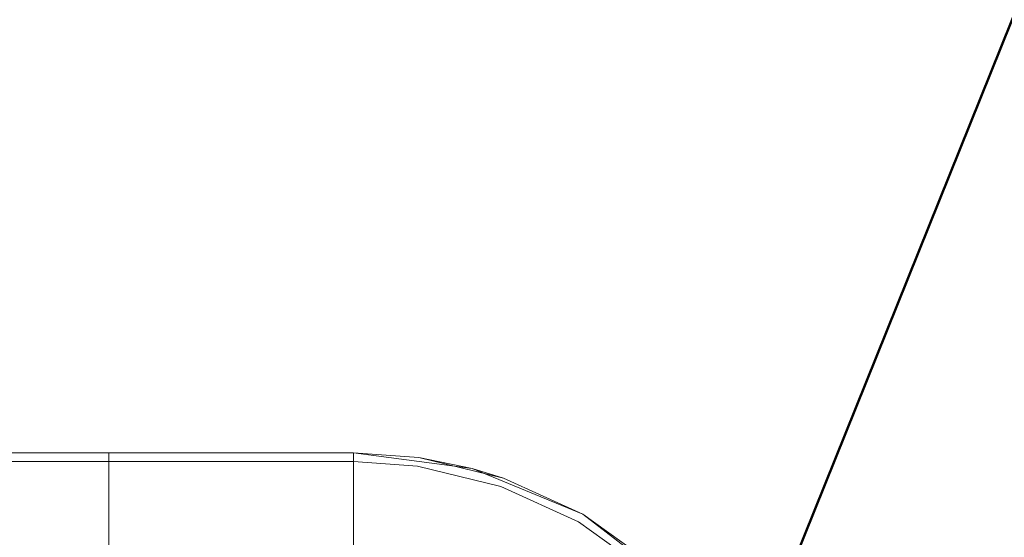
# Model space of a CAD drawing. Extents: x -420 to 300, y 62 to 1112.
# Tile 46 of 256: x -299.142 to -298.82, y 235.695 to 235.864. Entities that reach past the tile are written whole.
import ezdxf

# ---------------------------------------------------------------- set-up
doc = ezdxf.new("R2010")
doc.units = 0
doc.layers.get('0').update_dxf_attribs({"lineweight": 13})
doc.layers.add('ConnectionPoints', color=7, linetype='Continuous', lineweight=50)

# ---------------------------------------------------------------- blocks, each defined once
blk = doc.blocks.new('Blockreferenz-A06CPV2DL0', base_point=(-301.48312, 232.12239))
at = {"color": 251, "linetype": 'ByBlock', "lineweight": -2, "ltscale": 0.13, "true_color": 0x636363}
for p, q in [((-299.03313, 235.72239), (-301.33313, 235.72239)), ((-298.99431, 235.71728), (-299.03313, 235.72239)), ((-299.03313, 235.72239), (-299.03313, 235.71951)), ((-299.03313, 235.71951), (-301.33313, 235.71951)), ((-299.03313, 235.71951), (-299.0122, 235.71801)), ((-299.03313, 235.71951), (-299.03313, 235.719)), ((-299.03313, 235.719), (-299.03313, 235.71748)), ((-299.03313, 235.71748), (-299.03313, 235.71502)), ((-299.0122, 235.71801), (-298.98502, 235.71142)), ((-299.03313, 235.71502), (-299.03313, 235.71168)), ((-298.95813, 235.7023), (-298.99431, 235.71728)), ((-299.03313, 235.71168), (-299.03313, 235.70759)), ((-298.98502, 235.71142), (-298.95958, 235.6998)), ((-299.03313, 235.70759), (-299.03313, 235.70288)), ((-299.03313, 235.70288), (-299.03313, 235.69772)), ((-298.92707, 235.67846), (-298.95813, 235.7023)), ((-298.95958, 235.6998), (-298.93679, 235.68358)), ((-299.03313, 235.69772), (-299.03313, 235.69228))]:
    blk.add_line(p, q, dxfattribs=at)
blk = doc.blocks.new('Blockreferenz-A06CPV2LL0', base_point=(-301.48312, 232.12239))
at = {"color": 9, "linetype": 'ByBlock', "lineweight": -2, "ltscale": 0.13, "true_color": 0xc1c9c4}
for p, q in [((-299.03313, 235.72239), (-301.33313, 235.72239)), ((-299.03313, 235.72239), (-301.33313, 235.72239)), ((-299.13537, 235.72239), (-299.14313, 235.72239)), ((-299.14313, 235.72239), (-299.13537, 235.72239)), ((-299.12813, 235.72239), (-299.13537, 235.72239)), ((-299.13537, 235.72239), (-299.12813, 235.72239)), ((-299.12192, 235.72239), (-299.12813, 235.72239)), ((-299.12813, 235.72239), (-299.12192, 235.72239)), ((-299.11715, 235.72239), (-299.12192, 235.72239)), ((-299.12192, 235.72239), (-299.11715, 235.72239)), ((-299.11416, 235.72239), (-299.11715, 235.72239)), ((-299.11715, 235.72239), (-299.11416, 235.72239)), ((-299.11313, 235.72239), (-299.11416, 235.72239)), ((-299.11416, 235.72239), (-299.11313, 235.72239)), ((-299.11313, 235.68239), (-299.11313, 235.72239)), ((-299.11313, 235.72239), (-299.11313, 235.72239)), ((-299.11313, 235.68239), (-299.11313, 235.72239)), ((-298.99431, 235.71728), (-299.03313, 235.72239)), ((-299.01179, 235.72086), (-299.03313, 235.72239)), ((-299.03313, 235.72239), (-299.03313, 235.72239)), ((-299.03313, 235.72239), (-299.03313, 235.72188)), ((-299.01179, 235.72086), (-299.03313, 235.72239)), ((-299.03313, 235.72188), (-299.03313, 235.72037)), ((-298.99431, 235.71728), (-299.01179, 235.72086)), ((-298.98407, 235.71414), (-299.01179, 235.72086)), ((-299.03313, 235.72037), (-299.03313, 235.7179)), ((-299.03313, 235.7179), (-299.03313, 235.71456)), ((-299.03313, 235.71456), (-299.03313, 235.71047)), ((-298.95813, 235.7023), (-298.99431, 235.71728)), ((-298.98407, 235.71414), (-298.99431, 235.71728)), ((-298.95813, 235.7023), (-298.98407, 235.71414)), ((-298.95813, 235.7023), (-298.98407, 235.71414)), ((-299.03313, 235.71047), (-299.03313, 235.70576)), ((-299.03313, 235.70576), (-299.03313, 235.7006)), ((-298.92707, 235.67846), (-298.95813, 235.7023)), ((-298.93491, 235.68575), (-298.95813, 235.7023)), ((-298.93491, 235.68575), (-298.95813, 235.7023)), ((-299.03313, 235.7006), (-299.03313, 235.69516)), ((-299.03313, 235.69516), (-299.03313, 235.69239))]:
    blk.add_line(p, q, dxfattribs=at)
blk = doc.blocks.new('Bauteilbeschriftung-A06CPV6PL0', base_point=(-299.01251, 235.38052))
at = {"color": 0, "linetype": 'ByBlock', "lineweight": -2, "ltscale": 0.5}
blk.add_line((-297.93205, 238.06369), (-299.01251, 235.38052), dxfattribs=at)

msp = doc.modelspace()

# ---------------------------------------------------------------- block references
at = {"ltscale": 0.13}
for name in ['Blockreferenz-A06CPV2DL0', 'Blockreferenz-A06CPV2LL0']:
    msp.add_blockref(name, (-301.48312, 232.12239), dxfattribs=at)
at = {"layer": 'ConnectionPoints', "ltscale": 0.5}
msp.add_blockref('Bauteilbeschriftung-A06CPV6PL0', (-299.01251, 235.38052), dxfattribs=at)

doc.saveas('drawing.dxf')
